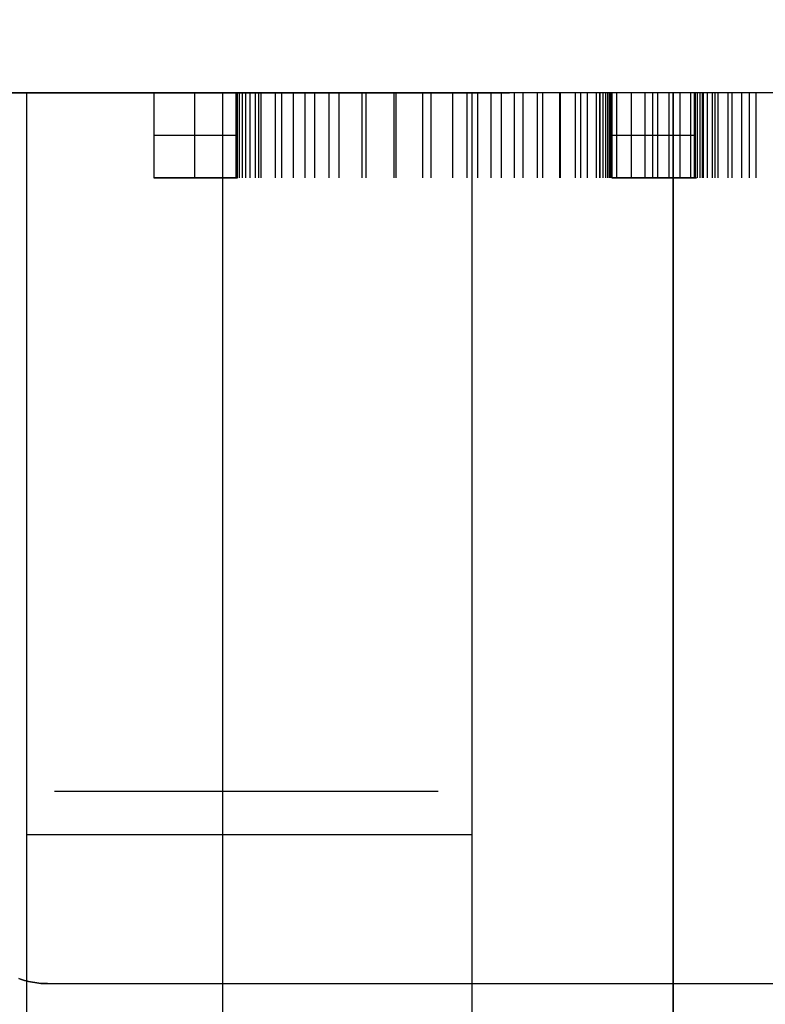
# Model space of a CAD drawing. Header units: millimetres. Extents: x -88 to 88, y -12 to 103.
# Tile 39 of 256: x -63.561 to -62.668, y 11.347 to 12.528. Entities that reach past the tile are written whole.
import ezdxf

# ---------------------------------------------------------------- set-up
doc = ezdxf.new("R2010")
doc.units = ezdxf.units.MM
doc.layers.add('Default', color=7, linetype='Continuous', true_color=0x000000)
doc.layers.add('TOP', color=7, linetype='Continuous', true_color=0xc80000)

msp = doc.modelspace()

# ---------------------------------------------------------------- linework, layer by layer
at = {"layer": 'Default', "color": 254, "true_color": 0xcad1ee}
for points in [[(-62.7782, 12.4398), (-63.8577, 12.4398)], [(-63.5978, 12.4398), (-62.9744, 12.4398)], [(-63.5529, 12.4398), (-63.5529, 11.3095)], [(-63.302, 12.4398), (-63.4005, 12.4398)], [(-63.4005, 12.4398), (-63.302, 12.4398)], [(-63.4005, 12.4398), (-63.4005, 12.3382)], [(-63.4005, 12.4398), (-63.4005, 12.3382)], [(-63.3512, 12.3382), (-63.3512, 12.4398)], [(-63.3512, 12.3382), (-63.3512, 12.4398)], [(-63.3179, 6.3184), (-63.3179, 12.4398)], [(-63.302, 12.4398), (-63.302, 12.3382)], [(-63.302, 12.4398), (-63.302, 12.3382)], [(-63.302, 12.4398), (-63.302, 12.3382)], [(-63.302, 12.4398), (-63.302, 12.3382)], [(-63.3015, 12.3382), (-63.3015, 12.4398)], [(-63.3, 12.3382), (-63.3, 12.4398)], [(-63.2978, 12.3382), (-63.2978, 12.4398)], [(-63.2943, 12.3382), (-63.2943, 12.4398)], [(-63.2901, 12.3382), (-63.2901, 12.4398)], [(-63.2848, 12.3382), (-63.2848, 12.4398)], [(-63.2787, 12.3382), (-63.2787, 12.4398)], [(-63.2747, 12.3382), (-63.2747, 12.4398)], [(-63.2716, 12.3382), (-63.2716, 12.4398)], [(-63.2545, 12.3382), (-63.2545, 12.4398)], [(-63.247, 12.3382), (-63.247, 12.4398)], [(-63.2332, 12.3382), (-63.2332, 12.4398)], [(-63.2191, 12.3382), (-63.2191, 12.4398)], [(-63.2076, 12.3382), (-63.2076, 12.4398)], [(-63.1907, 12.4398), (-63.1907, 12.3382)], [(-63.1782, 12.3382), (-63.1782, 12.4398)], [(-63.1509, 12.3382), (-63.1509, 12.4398)], [(-63.1461, 12.3382), (-63.1461, 12.4398)], [(-63.1126, 12.3382), (-63.1126, 12.4398)], [(-63.11, 12.3382), (-63.11, 12.4398)], [(-63.0781, 12.3382), (-63.0781, 12.4398)], [(-63.0682, 12.3382), (-63.0682, 12.4398)], [(-63.0425, 12.4398), (-63.0425, 12.3382)], [(-63.0253, 12.4398), (-63.0253, 12.3382)], [(-63.0195, 12.4398), (-63.0195, 11.3095)], [(-63.0121, 12.3382), (-63.0121, 12.4398)], [(-62.9963, 12.3382), (-62.9963, 12.4398)], [(-62.984, 12.3382), (-62.984, 12.4398)], [(-62.9682, 12.3382), (-62.9682, 12.4398)], [(-62.9578, 12.3382), (-62.9578, 12.4398)], [(-62.9407, 12.3382), (-62.9407, 12.4398)], [(-62.9341, 12.3382), (-62.9341, 12.4398)], [(-62.9141, 12.3382), (-62.9141, 12.4398)], [(-62.913, 12.3382), (-62.913, 12.4398)], [(-62.8952, 12.3382), (-62.8952, 12.4398)], [(-62.8888, 12.3382), (-62.8888, 12.4398)], [(-62.8809, 12.3382), (-62.8809, 12.4398)], [(-62.8701, 12.3382), (-62.8701, 12.4398)], [(-62.8661, 12.3382), (-62.8661, 12.4398)], [(-62.8657, 12.3382), (-62.8657, 12.4398)], [(-62.8619, 12.3382), (-62.8619, 12.4398)], [(-62.8589, 12.3382), (-62.8589, 12.4398)], [(-62.8562, 12.3382), (-62.8562, 12.4398)], [(-62.8542, 12.3382), (-62.8542, 12.4398)], [(-62.8527, 12.3382), (-62.8527, 12.4398)], [(-62.8518, 12.3382), (-62.8518, 12.4398)], [(-62.7531, 12.4398), (-62.8516, 12.4398)], [(-62.8516, 12.4398), (-62.8516, 12.3382)], [(-62.8516, 12.4398), (-62.8516, 12.3382)], [(-62.8516, 12.4398), (-62.8516, 12.3382)], [(-62.8457, 12.3382), (-62.8457, 12.4398)], [(-62.8279, 12.3382), (-62.8279, 12.4398)], [(-62.8118, 12.3382), (-62.8118, 12.4398)], [(-62.8024, 12.3382), (-62.8024, 12.4398)], [(-62.7966, 12.3382), (-62.7966, 12.4398)], [(-62.7828, 12.3382), (-62.7828, 12.4398)], [(-62.7782, 6.3184), (-62.7782, 12.4398)], [(-58.7142, 12.4398), (-62.7782, 12.4398)], [(-62.7782, 12.4398), (-62.7782, 6.705)], [(-62.7782, 12.4398), (-62.7782, 6.3184)], [(-62.77, 12.4398), (-62.77, 12.3382)], [(-62.7568, 12.3382), (-62.7568, 12.4398)], [(-62.7531, 12.4398), (-62.7531, 12.3382)], [(-62.7531, 12.4398), (-62.7531, 12.3382)], [(-62.7531, 12.4398), (-62.7531, 12.3382)], [(-62.7527, 12.3382), (-62.7527, 12.4398)], [(-62.7513, 12.3382), (-62.7513, 12.4398)], [(-62.7489, 12.3382), (-62.7489, 12.4398)], [(-62.7458, 12.3382), (-62.7458, 12.4398)], [(-62.7428, 12.3382), (-62.7428, 12.4398)], [(-62.7417, 12.3382), (-62.7417, 12.4398)], [(-62.7368, 12.3382), (-62.7368, 12.4398)], [(-62.7309, 12.3382), (-62.7309, 12.4398)], [(-62.7278, 12.3382), (-62.7278, 12.4398)], [(-62.7241, 12.3382), (-62.7241, 12.4398)], [(-62.7122, 12.3382), (-62.7122, 12.4398)], [(-62.7073, 12.3382), (-62.7073, 12.4398)], [(-62.6957, 12.3382), (-62.6957, 12.4398)], [(-62.6865, 12.3382), (-62.6865, 12.4398)], [(-62.6785, 12.3382), (-62.6785, 12.4398)], [(-63.4005, 12.389), (-63.302, 12.389)], [(-63.4005, 12.389), (-63.302, 12.389)], [(-62.8516, 12.389), (-62.7531, 12.389)], [(-63.4005, 12.3382), (-63.302, 12.3382)], [(-63.302, 12.3382), (-63.4005, 12.3382)], [(-63.4005, 12.3382), (-63.3, 12.3382)], [(-62.7531, 12.3382), (-62.8516, 12.3382)], [(-62.8516, 12.3382), (-62.7503, 12.3382)], [(-63.0595, 11.6022), (-63.5195, 11.6022)], [(-63.5529, 11.5508), (-63.0195, 11.5508)]]:
    msp.add_lwpolyline(points, dxfattribs=at)
at = {"layer": 'Default', "color": 254, "true_color": 0xcad1ee, "extrusion": (-5.34536e-10, 1, 9.90561e-11)}
msp.add_lwpolyline([(63.5529, 1.6405), (63.553, 1.6487), (63.5534, 1.657), (63.5541, 1.6652), (63.5551, 1.6734), (63.5564, 1.6815), (63.5579, 1.6896), (63.5597, 1.6976), (63.5618, 1.7056), (63.5642, 1.7135), (63.5668, 1.7213), (63.5697, 1.729), (63.5729, 1.7366), (63.5763, 1.7441), (63.5799, 1.7515), (63.5838, 1.7588), (63.588, 1.7659), (63.5924, 1.7728), (63.597, 1.7797), (63.6019, 1.7863), (63.607, 1.7928), (63.6123, 1.7991), (63.6178, 1.8052), (63.6236, 1.8111), (63.6295, 1.8169), (63.6356, 1.8224), (63.6419, 1.8277), (63.6484, 1.8328), (63.655, 1.8376), (63.6618, 1.8423), (63.6688, 1.8467), (63.6759, 1.8508), (63.6832, 1.8547), (63.6905, 1.8584), (63.698, 1.8618), (63.7057, 1.865), (63.7134, 1.8679), (63.7212, 1.8705), (63.7291, 1.8729), (63.737, 1.8749), (63.7451, 1.8768), (63.7532, 1.8783), (63.7613, 1.8796), (63.7695, 1.8805), (63.7777, 1.8812), (63.7859, 1.8817), (63.7942, 1.8818)], dxfattribs=at)
at = {"layer": 'Default', "color": 254, "true_color": 0xcad1ee, "extrusion": (1, 0, 0)}
for points in [[(11.3222, 1.6405), (12.4398, 1.6405)], [(12.4398, 1.6405), (12.4398, -2.4503)], [(11.3095, -2.4898), (12.4398, -2.4503)], [(12.4398, 2.0733), (12.4398, 2.8756)], [(12.4398, 2.0733), (12.3382, 2.0733)], [(12.4398, 1.6405), (11.3222, 1.6405)], [(11.3222, 1.8818), (12.4398, 1.8818)], [(12.4398, 6.9618), (12.4398, 5.9458)], [(12.389, 2.0733), (12.389, 2.8756)], [(12.389, 2.7361), (12.389, 2.8756)], [(12.389, 2.0733), (12.389, 2.4109)], [(12.389, 2.0733), (12.389, 2.4813)], [(12.389, 2.0733), (12.389, 2.3854)], [(12.3382, 2.0733), (12.3382, 2.8756)], [(12.3382, 2.8756), (12.3382, 2.7361)], [(12.3382, 2.4109), (12.3382, 2.0733)], [(12.3382, 2.0733), (12.3382, 2.4813)], [(12.3382, 2.0733), (12.3382, 2.769)], [(12.3382, 2.3854), (12.3382, 2.0733)], [(11.8746, -2.47), (11.8746, 1.6405)], [(11.8746, -2.47), (11.8746, 1.6405)], [(11.6783, 0.2116), (5.1033, -2.9631)], [(11.5261, 0.5268), (11.6783, 0.2116)], [(5.1033, -2.9631), (11.6783, 0.2116)], [(11.5261, 0.5268), (11.6783, 0.2116)], [(5.1033, -2.9631), (11.6783, 0.2116)], [(11.5261, 0.5268), (11.6783, 0.2116)], [(4.7957, -2.7229), (11.5261, 0.5268)], [(4.7957, -2.7229), (11.5261, 0.5268)], [(11.5261, 0.5268), (4.7957, -2.7229)]]:
    msp.add_lwpolyline(points, dxfattribs=at)
at = {"layer": 'Default', "color": 254, "true_color": 0xcad1ee, "extrusion": (0, 1, 0)}
for points in [[(63.5529, -2.4503), (63.0195, -2.4503)], [(63.302, 2.4109), (63.302, 2.0733)], [(63.302, 2.8756), (63.302, 2.7361)], [(62.8516, 2.0733), (62.8516, 2.4813)], [(62.7531, 2.3854), (62.7531, 2.0733)], [(63.1907, 2.849), (63.171, 2.8582), (63.161, 2.8626), (63.1509, 2.8668), (63.1459, 2.8687), (63.1409, 2.8705), (63.1307, 2.8738), (63.1204, 2.8768), (63.11, 2.8795), (63.0996, 2.8819), (63.0892, 2.8839), (63.0787, 2.8856), (63.0735, 2.8864), (63.0682, 2.887), (63.0575, 2.888), (63.0468, 2.8887), (63.0253, 2.8896)], [(63.7942, 1.8818), (63.7859, 1.8817), (63.7777, 1.8812), (63.7695, 1.8805), (63.7613, 1.8796), (63.7532, 1.8783), (63.7451, 1.8768), (63.737, 1.8749), (63.7291, 1.8729), (63.7212, 1.8705), (63.7134, 1.8679), (63.7057, 1.865), (63.698, 1.8618), (63.6905, 1.8584), (63.6832, 1.8547), (63.6759, 1.8508), (63.6688, 1.8467), (63.6618, 1.8423), (63.655, 1.8376), (63.6484, 1.8328), (63.6419, 1.8277), (63.6356, 1.8224), (63.6295, 1.8169), (63.6236, 1.8111), (63.6178, 1.8052), (63.6123, 1.7991), (63.607, 1.7928), (63.6019, 1.7863), (63.597, 1.7797), (63.5924, 1.7728), (63.588, 1.7659), (63.5838, 1.7588), (63.5799, 1.7515), (63.5763, 1.7441), (63.5729, 1.7366), (63.5697, 1.729), (63.5668, 1.7213), (63.5642, 1.7135), (63.5618, 1.7056), (63.5597, 1.6976), (63.5579, 1.6896), (63.5564, 1.6815), (63.5551, 1.6734), (63.5541, 1.6652), (63.5534, 1.657), (63.553, 1.6487), (63.5529, 1.6405)], [(63.0195, 1.6405), (63.0193, 1.6487), (63.0189, 1.657), (63.0182, 1.6652), (63.0172, 1.6734), (63.016, 1.6815), (63.0144, 1.6896), (63.0126, 1.6976), (63.0105, 1.7056), (63.0082, 1.7135), (63.0055, 1.7213), (63.0027, 1.729), (62.9995, 1.7366), (62.9961, 1.7441), (62.9924, 1.7515), (62.9885, 1.7588), (62.9843, 1.7659), (62.9799, 1.7728), (62.9753, 1.7797), (62.9704, 1.7863), (62.9654, 1.7928), (62.96, 1.7991), (62.9545, 1.8052), (62.9488, 1.8111), (62.9429, 1.8169), (62.9368, 1.8224), (62.9305, 1.8277), (62.924, 1.8328), (62.9173, 1.8376), (62.9105, 1.8423), (62.9036, 1.8467), (62.8964, 1.8508), (62.8892, 1.8547), (62.8818, 1.8584), (62.8743, 1.8618), (62.8667, 1.865), (62.859, 1.8679), (62.8512, 1.8705), (62.8433, 1.8729), (62.8353, 1.8749), (62.8273, 1.8768), (62.8192, 1.8783), (62.811, 1.8796), (62.8029, 1.8805), (62.7946, 1.8812), (62.7864, 1.8817), (62.7782, 1.8818)], [(62.7782, 1.8818), (62.7699, 1.8817), (62.7617, 1.8812), (62.7535, 1.8805), (62.7453, 1.8796), (62.7372, 1.8783), (62.7291, 1.8768), (62.721, 1.8749), (62.7131, 1.8729), (62.7052, 1.8705), (62.6974, 1.8679), (62.6897, 1.865), (62.682, 1.8618), (62.6745, 1.8584), (62.6672, 1.8547), (62.6599, 1.8508), (62.6528, 1.8467), (62.6458, 1.8423), (62.639, 1.8376), (62.6324, 1.8328), (62.6259, 1.8277), (62.6196, 1.8224), (62.6135, 1.8169), (62.6076, 1.8111), (62.6018, 1.8052), (62.5963, 1.7991), (62.591, 1.7928), (62.5859, 1.7863), (62.581, 1.7797), (62.5764, 1.7728), (62.572, 1.7659), (62.5678, 1.7588), (62.5639, 1.7515), (62.5603, 1.7441), (62.5569, 1.7366), (62.5537, 1.729), (62.5508, 1.7213), (62.5482, 1.7135), (62.5458, 1.7056), (62.5437, 1.6976), (62.5419, 1.6896), (62.5404, 1.6815), (62.5391, 1.6734), (62.5381, 1.6652), (62.5374, 1.657), (62.537, 1.6487), (62.5369, 1.6405)]]:
    msp.add_lwpolyline(points, dxfattribs=at)
at = {"layer": 'Default', "color": 254, "true_color": 0xcad1ee, "extrusion": (1.43955e-13, 1, -1.35621e-13)}
msp.add_lwpolyline([(63.0425, 2.7911), (63.0605, 2.7902), (63.0681, 2.7896), (63.0749, 2.7889), (63.0782, 2.7885), (63.0817, 2.7879), (63.0854, 2.7873), (63.0893, 2.7865), (63.0936, 2.7855), (63.0982, 2.7844), (63.1067, 2.7822), (63.1103, 2.7811), (63.1139, 2.78), (63.1175, 2.7788), (63.1212, 2.7775), (63.1285, 2.7747), (63.1359, 2.7716), (63.1435, 2.7681), (63.1513, 2.7642), (63.1589, 2.7601), (63.1661, 2.756), (63.1729, 2.7518), (63.1796, 2.7474), (63.1861, 2.7428), (63.1925, 2.738), (63.1987, 2.733), (63.2047, 2.7278), (63.2106, 2.7224), (63.2163, 2.7167), (63.2219, 2.7109), (63.2273, 2.7048), (63.2325, 2.6986), (63.2376, 2.6921), (63.2425, 2.6854), (63.2473, 2.6785), (63.2522, 2.671), (63.2564, 2.6641), (63.2596, 2.6583), (63.2628, 2.6522), (63.2659, 2.6459), (63.2688, 2.6394), (63.2716, 2.6325), (63.2743, 2.6254), (63.2768, 2.6181), (63.2793, 2.6105), (63.2816, 2.6027), (63.2838, 2.5946), (63.2858, 2.5862), (63.2878, 2.5776), (63.2896, 2.5687), (63.2913, 2.5596), (63.2944, 2.5406), (63.2961, 2.5274), (63.2976, 2.5133), (63.2989, 2.4984), (63.2999, 2.4826), (63.3014, 2.4484), (63.302, 2.4109)], dxfattribs=at)
at = {"layer": 'Default', "color": 254, "true_color": 0xcad1ee, "extrusion": (-9.72192e-13, 1, 9.58926e-13)}
msp.add_lwpolyline([(63.302, 2.7361), (63.2818, 2.7634), (63.2747, 2.7722), (63.2681, 2.7801), (63.2612, 2.7879), (63.2542, 2.7955), (63.247, 2.803), (63.2403, 2.8097), (63.2334, 2.8162), (63.2264, 2.8225), (63.2227, 2.8255), (63.2191, 2.8285), (63.2122, 2.8338), (63.2051, 2.839), (63.1907, 2.849)], dxfattribs=at)
at = {"layer": 'Default', "color": 254, "true_color": 0xcad1ee, "extrusion": (1, -2.63306e-09, 1.15869e-17)}
msp.add_lwpolyline([(12.4398, 2.7361), (12.3382, 2.7361)], dxfattribs=at)
at = {"layer": 'Default', "color": 254, "true_color": 0xcad1ee, "extrusion": (1, -5.89918e-09, 5.07469e-17)}
msp.add_lwpolyline([(12.4398, 2.0733), (12.3382, 2.0733)], dxfattribs=at)
at = {"layer": 'Default', "color": 254, "true_color": 0xcad1ee, "extrusion": (2.44184e-13, 1, -6.43276e-13)}
msp.add_lwpolyline([(63.1907, 2.849), (63.1685, 2.8593), (63.1597, 2.8631), (63.1515, 2.8665), (63.147, 2.8683), (63.1423, 2.87), (63.1324, 2.8733), (63.1218, 2.8764), (63.1105, 2.8794), (63.1063, 2.8804), (63.1019, 2.8814), (63.0928, 2.8831), (63.083, 2.8847), (63.0727, 2.8861), (63.0617, 2.8873), (63.0502, 2.8883), (63.0381, 2.889), (63.0253, 2.8896)], dxfattribs=at)
at = {"layer": 'Default', "color": 254, "true_color": 0xcad1ee, "extrusion": (-8.15516e-14, 1, -4.37623e-15)}
msp.add_lwpolyline([(62.8516, 2.4813), (62.8523, 2.5362), (62.8534, 2.5636), (62.8555, 2.5929), (62.8569, 2.6079), (62.8586, 2.622), (62.8605, 2.6352), (62.8627, 2.6475), (62.864, 2.6534), (62.8652, 2.659), (62.8666, 2.6644), (62.868, 2.6696), (62.8695, 2.6745), (62.871, 2.6793), (62.8725, 2.6834), (62.8743, 2.6881), (62.8755, 2.691), (62.8768, 2.6939), (62.8781, 2.6967), (62.8795, 2.6995), (62.881, 2.7023), (62.8825, 2.705), (62.8841, 2.7077), (62.8857, 2.7104), (62.8874, 2.713), (62.8891, 2.7157), (62.8909, 2.7182), (62.8928, 2.7208), (62.8947, 2.7233), (62.8967, 2.7258), (62.8987, 2.7283), (62.9008, 2.7307), (62.903, 2.7331), (62.9052, 2.7354), (62.9075, 2.7378), (62.9098, 2.7401), (62.9122, 2.7424), (62.9147, 2.7446), (62.9172, 2.7468), (62.9198, 2.749), (62.9224, 2.7511), (62.9253, 2.7533), (62.9311, 2.7577), (62.937, 2.7617), (62.9424, 2.7652), (62.945, 2.7668), (62.9476, 2.7683), (62.9503, 2.7698), (62.9531, 2.7712), (62.9559, 2.7726), (62.9588, 2.774), (62.9617, 2.7753), (62.9647, 2.7766), (62.9677, 2.7778), (62.9708, 2.779), (62.974, 2.7801), (62.9772, 2.7812), (62.9807, 2.7823), (62.9844, 2.7835), (62.9906, 2.7852), (62.9929, 2.7858), (62.9953, 2.7863), (62.9978, 2.7868), (63.0005, 2.7873), (63.0062, 2.7882), (63.0124, 2.789), (63.0192, 2.7897), (63.0264, 2.7903), (63.0425, 2.7911)], dxfattribs=at)
at = {"layer": 'Default', "color": 254, "true_color": 0xcad1ee, "extrusion": (-3.18023e-14, 1, 2.62713e-14)}
msp.add_lwpolyline([(63.0425, 2.7911), (63.0273, 2.7904), (63.0197, 2.7899), (63.0159, 2.7896), (63.0121, 2.7891), (63.0086, 2.7887), (63.005, 2.7881), (63.0015, 2.7875), (62.998, 2.7868), (62.9944, 2.7861), (62.9909, 2.7853), (62.9875, 2.7844), (62.984, 2.7834), (62.9806, 2.7824), (62.9773, 2.7813), (62.974, 2.7802), (62.9707, 2.779), (62.9674, 2.7777), (62.9642, 2.7764), (62.961, 2.775), (62.9578, 2.7735), (62.9547, 2.772), (62.9517, 2.7705), (62.9487, 2.7688), (62.9457, 2.7672), (62.9427, 2.7654), (62.9398, 2.7636), (62.9369, 2.7618), (62.9341, 2.7599), (62.9313, 2.758), (62.9286, 2.756), (62.9259, 2.754), (62.9232, 2.7519), (62.9206, 2.7498), (62.918, 2.7477), (62.9155, 2.7454), (62.913, 2.7432), (62.9106, 2.7409), (62.9082, 2.7386), (62.9059, 2.7363), (62.9037, 2.7339), (62.9015, 2.7314), (62.8993, 2.7289), (62.8972, 2.7264), (62.8952, 2.7238), (62.8932, 2.7212), (62.8912, 2.7186), (62.8894, 2.7159), (62.8875, 2.7131), (62.8858, 2.7104), (62.8841, 2.7075), (62.8824, 2.7047), (62.8809, 2.7018), (62.8793, 2.6989), (62.8778, 2.6958), (62.8764, 2.6928), (62.875, 2.6897), (62.8737, 2.6866), (62.8724, 2.6835), (62.8712, 2.6804), (62.8701, 2.6772), (62.8689, 2.6737), (62.8677, 2.6701), (62.8667, 2.6665), (62.8657, 2.6629), (62.8646, 2.6586), (62.8636, 2.6543), (62.8619, 2.6455), (62.8603, 2.6355), (62.8589, 2.6255), (62.8574, 2.614), (62.8562, 2.6024), (62.8542, 2.5765), (62.8527, 2.5477), (62.8518, 2.5158), (62.8516, 2.4813)], dxfattribs=at)
at = {"layer": 'Default', "color": 254, "true_color": 0xcad1ee, "extrusion": (3.79161e-14, 1, 4.99666e-14)}
msp.add_lwpolyline([(63.0253, 2.8896), (63.0129, 2.8891), (63.002, 2.8885), (62.992, 2.8876), (62.9871, 2.8871), (62.9823, 2.8864), (62.9773, 2.8856), (62.9722, 2.8847), (62.9669, 2.8836), (62.9615, 2.8824), (62.9561, 2.8811), (62.9508, 2.8796), (62.9455, 2.8781), (62.9403, 2.8765), (62.9352, 2.8749), (62.9302, 2.8731), (62.9252, 2.8713), (62.9202, 2.8693), (62.9153, 2.8672), (62.9104, 2.8651), (62.9056, 2.8628), (62.9007, 2.8604), (62.8959, 2.8579), (62.8911, 2.8553), (62.8862, 2.8525), (62.8814, 2.8496), (62.8767, 2.8467), (62.8721, 2.8437), (62.8677, 2.8408), (62.8635, 2.8378), (62.8594, 2.8348), (62.8553, 2.8317), (62.8514, 2.8284), (62.8475, 2.825), (62.8436, 2.8215), (62.8399, 2.8178), (62.8362, 2.8141), (62.8325, 2.8102), (62.8289, 2.8061), (62.8254, 2.802), (62.8219, 2.7977), (62.8185, 2.7933), (62.8152, 2.7888), (62.8119, 2.7841), (62.8085, 2.7789), (62.8056, 2.7744), (62.8034, 2.7709), (62.8013, 2.7672), (62.7991, 2.7633), (62.7969, 2.7592), (62.7926, 2.7505), (62.7881, 2.7411), (62.7837, 2.7309), (62.7792, 2.72), (62.7746, 2.7083), (62.77, 2.6959)], dxfattribs=at)
at = {"layer": 'Default', "color": 254, "true_color": 0xcad1ee, "extrusion": (-2.94368e-10, 1, -3.89589e-11)}
msp.add_lwpolyline([(62.7782, 1.8818), (62.7864, 1.8817), (62.7946, 1.8812), (62.8029, 1.8805), (62.811, 1.8796), (62.8192, 1.8783), (62.8273, 1.8768), (62.8353, 1.8749), (62.8433, 1.8729), (62.8512, 1.8705), (62.859, 1.8679), (62.8667, 1.865), (62.8743, 1.8618), (62.8818, 1.8584), (62.8892, 1.8547), (62.8964, 1.8508), (62.9036, 1.8467), (62.9105, 1.8423), (62.9173, 1.8376), (62.924, 1.8328), (62.9305, 1.8277), (62.9368, 1.8224), (62.9429, 1.8169), (62.9488, 1.8111), (62.9545, 1.8052), (62.96, 1.7991), (62.9654, 1.7928), (62.9704, 1.7863), (62.9753, 1.7797), (62.9799, 1.7728), (62.9843, 1.7659), (62.9885, 1.7588), (62.9924, 1.7515), (62.9961, 1.7441), (62.9995, 1.7366), (63.0027, 1.729), (63.0055, 1.7213), (63.0082, 1.7135), (63.0105, 1.7056), (63.0126, 1.6976), (63.0144, 1.6896), (63.016, 1.6815), (63.0172, 1.6734), (63.0182, 1.6652), (63.0189, 1.657), (63.0193, 1.6487), (63.0195, 1.6405)], dxfattribs=at)
at = {"layer": 'Default', "color": 254, "true_color": 0xcad1ee, "extrusion": (-5.66958e-21, 1, -5.70336e-11)}
msp.add_lwpolyline([(63.0195, -2.4503), (63.0195, 1.6405)], dxfattribs=at)
at = {"layer": 'Default', "color": 254, "true_color": 0xcad1ee, "extrusion": (1, 3.29303e-10, 1.14995e-11)}
msp.add_lwpolyline([(12.4398, -2.4503), (11.3095, -2.4898)], dxfattribs=at)
at = {"layer": 'Default', "color": 254, "true_color": 0xcad1ee, "extrusion": (-5.34648e-10, 1, 9.90617e-11)}
msp.add_lwpolyline([(62.5369, 1.6405), (62.537, 1.6487), (62.5374, 1.657), (62.5381, 1.6652), (62.5391, 1.6734), (62.5404, 1.6815), (62.5419, 1.6896), (62.5437, 1.6976), (62.5458, 1.7056), (62.5482, 1.7135), (62.5508, 1.7213), (62.5537, 1.729), (62.5569, 1.7366), (62.5603, 1.7441), (62.5639, 1.7515), (62.5678, 1.7588), (62.572, 1.7659), (62.5764, 1.7728), (62.581, 1.7797), (62.5859, 1.7863), (62.591, 1.7928), (62.5963, 1.7991), (62.6018, 1.8052), (62.6076, 1.8111), (62.6135, 1.8169), (62.6196, 1.8224), (62.6259, 1.8277), (62.6324, 1.8328), (62.639, 1.8376), (62.6458, 1.8423), (62.6528, 1.8467), (62.6599, 1.8508), (62.6672, 1.8547), (62.6745, 1.8584), (62.682, 1.8618), (62.6897, 1.865), (62.6974, 1.8679), (62.7052, 1.8705), (62.7131, 1.8729), (62.721, 1.8749), (62.7291, 1.8768), (62.7372, 1.8783), (62.7453, 1.8796), (62.7535, 1.8805), (62.7617, 1.8812), (62.7699, 1.8817), (62.7782, 1.8818)], dxfattribs=at)
at = {"layer": 'Default', "color": 254, "true_color": 0xcad1ee, "extrusion": (-1.70783e-13, 1, 1.12674e-13)}
msp.add_lwpolyline([(62.77, 2.6959), (62.7636, 2.7071), (62.7571, 2.718), (62.7504, 2.7285), (62.7436, 2.7387), (62.7366, 2.7485), (62.7295, 2.758), (62.7222, 2.7672), (62.7148, 2.7761), (62.7072, 2.7846), (62.6995, 2.7927), (62.6916, 2.8006), (62.6835, 2.8081), (62.6755, 2.8151), (62.6674, 2.8218), (62.6633, 2.825), (62.659, 2.8282), (62.6499, 2.8347), (62.6451, 2.8379), (62.6402, 2.8411), (62.6353, 2.8441), (62.6302, 2.8471), (62.6251, 2.85), (62.62, 2.8528), (62.6095, 2.8582), (62.5989, 2.8632), (62.5882, 2.8678), (62.5776, 2.8719), (62.5723, 2.8738), (62.5671, 2.8756), (62.5618, 2.8773), (62.5564, 2.8789), (62.5509, 2.8803), (62.5453, 2.8817), (62.5396, 2.883), (62.5338, 2.8842), (62.5273, 2.8853), (62.522, 2.8862), (62.5182, 2.8867), (62.5138, 2.8872), (62.5034, 2.8881), (62.4758, 2.8896)], dxfattribs=at)
at = {"layer": 'Default', "color": 254, "true_color": 0xcad1ee, "extrusion": (-1.36204e-13, 1, 1.22358e-13)}
msp.add_lwpolyline([(62.4929, 2.7911), (62.5116, 2.7903), (62.5209, 2.7896), (62.5255, 2.7891), (62.5301, 2.7885), (62.5346, 2.7878), (62.5391, 2.787), (62.5435, 2.7861), (62.548, 2.785), (62.5524, 2.7839), (62.5568, 2.7827), (62.5655, 2.7801), (62.5742, 2.7772), (62.5785, 2.7756), (62.5828, 2.7739), (62.5871, 2.7722), (62.5913, 2.7704), (62.5955, 2.7685), (62.5996, 2.7665), (62.6038, 2.7643), (62.6079, 2.7621), (62.612, 2.7598), (62.6161, 2.7574), (62.6201, 2.755), (62.6241, 2.7524), (62.6319, 2.7471), (62.6396, 2.7416), (62.6471, 2.7358), (62.6507, 2.7328), (62.6544, 2.7297), (62.6579, 2.7266), (62.6614, 2.7234), (62.6647, 2.7202), (62.668, 2.7169), (62.6713, 2.7135), (62.6745, 2.7101), (62.6776, 2.7067), (62.6806, 2.7031), (62.6836, 2.6995), (62.6865, 2.6959), (62.6893, 2.6922), (62.6921, 2.6884), (62.6948, 2.6845), (62.6975, 2.6807), (62.7, 2.6767), (62.7025, 2.6727), (62.7073, 2.6647), (62.712, 2.6562), (62.7142, 2.6519), (62.7163, 2.6476), (62.7184, 2.6432), (62.7204, 2.6388), (62.7223, 2.6344), (62.7241, 2.6299), (62.7259, 2.625), (62.7277, 2.6201), (62.7293, 2.6151), (62.7309, 2.6101), (62.7325, 2.6045), (62.7341, 2.5987), (62.7355, 2.593), (62.7368, 2.5873), (62.7394, 2.5743), (62.7417, 2.5613), (62.7439, 2.5468), (62.7458, 2.5323), (62.7475, 2.5162), (62.7489, 2.5002), (62.7513, 2.465), (62.7527, 2.4267), (62.7531, 2.3854)], dxfattribs=at)
at = {"layer": 'Default', "color": 254, "true_color": 0xcad1ee, "extrusion": (-2.13042e-12, 1, 1.99113e-12)}
msp.add_lwpolyline([(63.302, 2.7361), (63.2818, 2.7634), (63.2747, 2.7722), (63.2681, 2.7801), (63.2612, 2.7879), (63.2542, 2.7955), (63.247, 2.803), (63.2403, 2.8097), (63.2334, 2.8162), (63.2264, 2.8225), (63.2227, 2.8255), (63.2191, 2.8285), (63.2122, 2.8338), (63.2051, 2.839), (63.1907, 2.849)], dxfattribs=at)
at = {"layer": 'Default', "color": 254, "true_color": 0xcad1ee, "extrusion": (-1.22336e-13, 1, 6.48041e-14)}
msp.add_lwpolyline([(63.0425, 2.7911), (63.0604, 2.7902), (63.0693, 2.7895), (63.0737, 2.7891), (63.0781, 2.7885), (63.0825, 2.7878), (63.0869, 2.787), (63.0912, 2.7861), (63.0955, 2.7851), (63.0998, 2.7841), (63.1041, 2.7829), (63.1084, 2.7817), (63.1126, 2.7803), (63.1169, 2.7789), (63.1212, 2.7774), (63.1254, 2.7759), (63.1296, 2.7742), (63.1338, 2.7725), (63.1379, 2.7707), (63.142, 2.7689), (63.1461, 2.7669), (63.1502, 2.7648), (63.1543, 2.7627), (63.1584, 2.7605), (63.1625, 2.7582), (63.1665, 2.7558), (63.1704, 2.7533), (63.1782, 2.7482), (63.182, 2.7456), (63.1859, 2.7428), (63.1896, 2.74), (63.1933, 2.7371), (63.197, 2.7342), (63.2006, 2.7311), (63.2042, 2.7281), (63.2076, 2.7249), (63.211, 2.7217), (63.2144, 2.7185), (63.2177, 2.7152), (63.2209, 2.7119), (63.2241, 2.7085), (63.2272, 2.705), (63.2302, 2.7015), (63.2332, 2.6979), (63.2361, 2.6942), (63.2389, 2.6905), (63.2417, 2.6868), (63.2444, 2.683), (63.247, 2.6791), (63.2496, 2.6752), (63.2521, 2.6713), (63.2545, 2.6673), (63.2569, 2.6631), (63.2593, 2.6589), (63.2615, 2.6547), (63.2637, 2.6504), (63.2658, 2.646), (63.2678, 2.6416), (63.2698, 2.6372), (63.2716, 2.6328), (63.2735, 2.628), (63.2753, 2.6232), (63.2771, 2.6183), (63.2787, 2.6134), (63.2804, 2.6081), (63.2819, 2.6027), (63.2848, 2.5919), (63.2877, 2.5798), (63.2901, 2.5677), (63.2923, 2.5544), (63.2962, 2.5267), (63.2978, 2.5123), (63.2991, 2.4966), (63.3, 2.4808), (63.3015, 2.4472), (63.302, 2.4109)], dxfattribs=at)
at = {"layer": 'Default', "color": 254, "true_color": 0xcad1ee, "extrusion": (-2.43873e-13, 1, 1.68991e-12)}
msp.add_lwpolyline([(63.1907, 2.849), (63.171, 2.8582), (63.161, 2.8626), (63.1509, 2.8668), (63.1459, 2.8687), (63.1409, 2.8705), (63.1307, 2.8738), (63.1204, 2.8768), (63.11, 2.8795), (63.0996, 2.8819), (63.0892, 2.8839), (63.0787, 2.8856), (63.0735, 2.8864), (63.0682, 2.887), (63.0575, 2.888), (63.0468, 2.8887), (63.0253, 2.8896)], dxfattribs=at)
at = {"layer": 'Default', "color": 254, "true_color": 0xcad1ee, "extrusion": (-1.37894e-13, 1, -1.13613e-13)}
msp.add_lwpolyline([(62.8516, 2.4813), (62.8518, 2.5158), (62.8527, 2.5477), (62.8542, 2.5765), (62.8562, 2.6024), (62.8574, 2.614), (62.8589, 2.6255), (62.8603, 2.6355), (62.8619, 2.6455), (62.8636, 2.6543), (62.8646, 2.6586), (62.8657, 2.6629), (62.8667, 2.6665), (62.8677, 2.6701), (62.8689, 2.6737), (62.8701, 2.6772), (62.8712, 2.6804), (62.8724, 2.6835), (62.8737, 2.6866), (62.875, 2.6897), (62.8764, 2.6928), (62.8778, 2.6958), (62.8793, 2.6989), (62.8809, 2.7018), (62.8824, 2.7047), (62.8841, 2.7075), (62.8858, 2.7104), (62.8875, 2.7131), (62.8894, 2.7159), (62.8912, 2.7186), (62.8932, 2.7212), (62.8952, 2.7238), (62.8972, 2.7264), (62.8993, 2.7289), (62.9015, 2.7314), (62.9037, 2.7339), (62.9059, 2.7363), (62.9082, 2.7386), (62.9106, 2.7409), (62.913, 2.7432), (62.9155, 2.7454), (62.918, 2.7477), (62.9206, 2.7498), (62.9232, 2.7519), (62.9259, 2.754), (62.9286, 2.756), (62.9313, 2.758), (62.9341, 2.7599), (62.9369, 2.7618), (62.9398, 2.7636), (62.9427, 2.7654), (62.9457, 2.7672), (62.9487, 2.7688), (62.9517, 2.7705), (62.9547, 2.772), (62.9578, 2.7735), (62.961, 2.775), (62.9642, 2.7764), (62.9674, 2.7777), (62.9707, 2.779), (62.974, 2.7802), (62.9773, 2.7813), (62.9806, 2.7824), (62.984, 2.7834), (62.9875, 2.7844), (62.9909, 2.7853), (62.9944, 2.7861), (62.998, 2.7868), (63.0015, 2.7875), (63.005, 2.7881), (63.0086, 2.7887), (63.0121, 2.7891), (63.0159, 2.7896), (63.0197, 2.7899), (63.0273, 2.7904), (63.0425, 2.7911)], dxfattribs=at)
at = {"layer": 'Default', "color": 254, "true_color": 0xcad1ee, "extrusion": (-4.21094e-14, 1, -1.28842e-13)}
msp.add_lwpolyline([(63.0253, 2.8896), (63.0036, 2.8887), (62.9963, 2.8881), (62.9892, 2.8873), (62.9822, 2.8864), (62.9752, 2.8853), (62.9682, 2.8839), (62.9612, 2.8824), (62.9543, 2.8807), (62.9475, 2.8788), (62.9407, 2.8767), (62.9339, 2.8744), (62.9272, 2.8719), (62.9206, 2.8693), (62.9141, 2.8665), (62.9076, 2.8636), (62.9013, 2.8606), (62.895, 2.8574), (62.8888, 2.854), (62.883, 2.8507), (62.8773, 2.8472), (62.8716, 2.8435), (62.8661, 2.8397), (62.8608, 2.8359), (62.8557, 2.8319), (62.8506, 2.8277), (62.8457, 2.8234), (62.841, 2.8191), (62.8365, 2.8146), (62.8321, 2.81), (62.8279, 2.8052), (62.8236, 2.8001), (62.8195, 2.7949), (62.8156, 2.7895), (62.8118, 2.7841), (62.8078, 2.7779), (62.8039, 2.7716), (62.8002, 2.7653), (62.7966, 2.7588), (62.7929, 2.7516), (62.7894, 2.7443), (62.786, 2.737), (62.7828, 2.7295), (62.7794, 2.7212), (62.77, 2.6959)], dxfattribs=at)
at = {"layer": 'Default', "color": 254, "true_color": 0xcad1ee, "extrusion": (-2.13824e-13, 1, 1.78042e-13)}
msp.add_lwpolyline([(62.77, 2.6959), (62.7635, 2.7075), (62.7568, 2.719), (62.75, 2.7299), (62.7428, 2.7405), (62.7354, 2.7508), (62.7278, 2.7608), (62.7201, 2.7702), (62.7122, 2.7795), (62.7041, 2.7883), (62.6957, 2.7968), (62.6872, 2.8049), (62.6785, 2.8127), (62.6697, 2.8201), (62.6651, 2.8237), (62.6605, 2.8272), (62.6559, 2.8306), (62.6512, 2.8338), (62.6416, 2.8402), (62.6321, 2.846), (62.6224, 2.8516), (62.6125, 2.8568), (62.6075, 2.8593), (62.6025, 2.8617), (62.5975, 2.864), (62.5924, 2.8662), (62.5874, 2.8682), (62.5823, 2.8702), (62.5771, 2.8721), (62.572, 2.874), (62.5668, 2.8757), (62.5615, 2.8773), (62.5564, 2.8788), (62.5512, 2.8803), (62.546, 2.8816), (62.5407, 2.8828), (62.5355, 2.8839), (62.5302, 2.8849), (62.5249, 2.8858), (62.5195, 2.8866), (62.5141, 2.8872), (62.5087, 2.8878), (62.4977, 2.8886), (62.4758, 2.8896)], dxfattribs=at)
at = {"layer": 'Default', "color": 254, "true_color": 0xcad1ee, "extrusion": (2.65622e-14, 1, -1.70315e-14)}
msp.add_lwpolyline([(62.4929, 2.7911), (62.5116, 2.7903), (62.5209, 2.7896), (62.5255, 2.7891), (62.5301, 2.7885), (62.5346, 2.7878), (62.5391, 2.787), (62.5435, 2.7861), (62.548, 2.785), (62.5524, 2.7839), (62.5568, 2.7827), (62.5655, 2.7801), (62.5742, 2.7772), (62.5785, 2.7756), (62.5828, 2.7739), (62.5871, 2.7722), (62.5913, 2.7704), (62.5955, 2.7685), (62.5996, 2.7665), (62.6038, 2.7643), (62.6079, 2.7621), (62.612, 2.7598), (62.6161, 2.7574), (62.6201, 2.755), (62.6241, 2.7524), (62.6319, 2.7471), (62.6396, 2.7416), (62.6471, 2.7358), (62.6507, 2.7328), (62.6544, 2.7297), (62.6579, 2.7266), (62.6614, 2.7234), (62.6647, 2.7202), (62.668, 2.7169), (62.6713, 2.7135), (62.6745, 2.7101), (62.6776, 2.7067), (62.6806, 2.7031), (62.6836, 2.6995), (62.6865, 2.6959), (62.6893, 2.6922), (62.6921, 2.6884), (62.6948, 2.6845), (62.6975, 2.6807), (62.7, 2.6767), (62.7025, 2.6727), (62.7073, 2.6647), (62.712, 2.6562), (62.7142, 2.6519), (62.7163, 2.6476), (62.7184, 2.6432), (62.7204, 2.6388), (62.7223, 2.6344), (62.7241, 2.6299), (62.7259, 2.625), (62.7277, 2.6201), (62.7293, 2.6151), (62.7309, 2.6101), (62.7325, 2.6045), (62.7341, 2.5987), (62.7355, 2.593), (62.7368, 2.5873), (62.7394, 2.5743), (62.7417, 2.5613), (62.7439, 2.5468), (62.7458, 2.5323), (62.7475, 2.5162), (62.7489, 2.5002), (62.7513, 2.465), (62.7527, 2.4267), (62.7531, 2.3854)], dxfattribs=at)
at = {"layer": 'Default', "color": 254, "true_color": 0xcad1ee, "extrusion": (-3.36066e-12, 1, 3.18884e-12)}
msp.add_lwpolyline([(63.302, 2.7361), (63.2818, 2.7634), (63.2747, 2.7722), (63.2681, 2.7801), (63.2612, 2.7879), (63.2542, 2.7955), (63.247, 2.803), (63.2403, 2.8097), (63.2334, 2.8162), (63.2264, 2.8225), (63.2227, 2.8255), (63.2191, 2.8285), (63.2122, 2.8338), (63.2051, 2.839), (63.1907, 2.849)], dxfattribs=at)
at = {"layer": 'Default', "color": 254, "true_color": 0xcad1ee, "extrusion": (7.8265e-14, 1, -1.60394e-14)}
msp.add_lwpolyline([(63.0425, 2.7911), (63.0604, 2.7902), (63.0693, 2.7895), (63.0737, 2.7891), (63.0781, 2.7885), (63.0825, 2.7878), (63.0869, 2.787), (63.0912, 2.7861), (63.0955, 2.7851), (63.0998, 2.7841), (63.1041, 2.7829), (63.1084, 2.7817), (63.1126, 2.7803), (63.1169, 2.7789), (63.1212, 2.7774), (63.1254, 2.7759), (63.1296, 2.7742), (63.1338, 2.7725), (63.1379, 2.7707), (63.142, 2.7689), (63.1461, 2.7669), (63.1502, 2.7648), (63.1543, 2.7627), (63.1584, 2.7605), (63.1625, 2.7582), (63.1665, 2.7558), (63.1704, 2.7533), (63.1782, 2.7482), (63.182, 2.7456), (63.1859, 2.7428), (63.1896, 2.74), (63.1933, 2.7371), (63.197, 2.7342), (63.2006, 2.7311), (63.2042, 2.7281), (63.2076, 2.7249), (63.211, 2.7217), (63.2144, 2.7185), (63.2177, 2.7152), (63.2209, 2.7119), (63.2241, 2.7085), (63.2272, 2.705), (63.2302, 2.7015), (63.2332, 2.6979), (63.2361, 2.6942), (63.2389, 2.6905), (63.2417, 2.6868), (63.2444, 2.683), (63.247, 2.6791), (63.2496, 2.6752), (63.2521, 2.6713), (63.2545, 2.6673), (63.2569, 2.6631), (63.2593, 2.6589), (63.2615, 2.6547), (63.2637, 2.6504), (63.2658, 2.646), (63.2678, 2.6416), (63.2698, 2.6372), (63.2716, 2.6328), (63.2735, 2.628), (63.2753, 2.6232), (63.2771, 2.6183), (63.2787, 2.6134), (63.2804, 2.6081), (63.2819, 2.6027), (63.2848, 2.5919), (63.2877, 2.5798), (63.2901, 2.5677), (63.2923, 2.5544), (63.2962, 2.5267), (63.2978, 2.5123), (63.2991, 2.4966), (63.3, 2.4808), (63.3015, 2.4472), (63.302, 2.4109)], dxfattribs=at)
at = {"layer": 'Default', "color": 254, "true_color": 0xcad1ee, "extrusion": (-2.8977e-14, 1, 1.19737e-13)}
msp.add_lwpolyline([(62.8516, 2.4813), (62.8518, 2.5158), (62.8527, 2.5477), (62.8542, 2.5765), (62.8562, 2.6024), (62.8574, 2.614), (62.8589, 2.6255), (62.8603, 2.6355), (62.8619, 2.6455), (62.8636, 2.6543), (62.8646, 2.6586), (62.8657, 2.6629), (62.8667, 2.6665), (62.8677, 2.6701), (62.8689, 2.6737), (62.8701, 2.6772), (62.8712, 2.6804), (62.8724, 2.6835), (62.8737, 2.6866), (62.875, 2.6897), (62.8764, 2.6928), (62.8778, 2.6958), (62.8793, 2.6989), (62.8809, 2.7018), (62.8824, 2.7047), (62.8841, 2.7075), (62.8858, 2.7104), (62.8875, 2.7131), (62.8894, 2.7159), (62.8912, 2.7186), (62.8932, 2.7212), (62.8952, 2.7238), (62.8972, 2.7264), (62.8993, 2.7289), (62.9015, 2.7314), (62.9037, 2.7339), (62.9059, 2.7363), (62.9082, 2.7386), (62.9106, 2.7409), (62.913, 2.7432), (62.9155, 2.7454), (62.918, 2.7477), (62.9206, 2.7498), (62.9232, 2.7519), (62.9259, 2.754), (62.9286, 2.756), (62.9313, 2.758), (62.9341, 2.7599), (62.9369, 2.7618), (62.9398, 2.7636), (62.9427, 2.7654), (62.9457, 2.7672), (62.9487, 2.7688), (62.9517, 2.7705), (62.9547, 2.772), (62.9578, 2.7735), (62.961, 2.775), (62.9642, 2.7764), (62.9674, 2.7777), (62.9707, 2.779), (62.974, 2.7802), (62.9773, 2.7813), (62.9806, 2.7824), (62.984, 2.7834), (62.9875, 2.7844), (62.9909, 2.7853), (62.9944, 2.7861), (62.998, 2.7868), (63.0015, 2.7875), (63.005, 2.7881), (63.0086, 2.7887), (63.0121, 2.7891), (63.0159, 2.7896), (63.0197, 2.7899), (63.0273, 2.7904), (63.0425, 2.7911)], dxfattribs=at)
at = {"layer": 'Default', "color": 254, "true_color": 0xcad1ee, "extrusion": (-4.17412e-15, 1, -7.885e-14)}
msp.add_lwpolyline([(63.0253, 2.8896), (63.0036, 2.8887), (62.9963, 2.8881), (62.9892, 2.8873), (62.9822, 2.8864), (62.9752, 2.8853), (62.9682, 2.8839), (62.9612, 2.8824), (62.9543, 2.8807), (62.9475, 2.8788), (62.9407, 2.8767), (62.9339, 2.8744), (62.9272, 2.8719), (62.9206, 2.8693), (62.9141, 2.8665), (62.9076, 2.8636), (62.9013, 2.8606), (62.895, 2.8574), (62.8888, 2.854), (62.883, 2.8507), (62.8773, 2.8472), (62.8716, 2.8435), (62.8661, 2.8397), (62.8608, 2.8359), (62.8557, 2.8319), (62.8506, 2.8277), (62.8457, 2.8234), (62.841, 2.8191), (62.8365, 2.8146), (62.8321, 2.81), (62.8279, 2.8052), (62.8236, 2.8001), (62.8195, 2.7949), (62.8156, 2.7895), (62.8118, 2.7841), (62.8078, 2.7779), (62.8039, 2.7716), (62.8002, 2.7653), (62.7966, 2.7588), (62.7929, 2.7516), (62.7894, 2.7443), (62.786, 2.737), (62.7828, 2.7295), (62.7794, 2.7212), (62.77, 2.6959)], dxfattribs=at)
at = {"layer": 'Default', "color": 254, "true_color": 0xcad1ee, "extrusion": (-7.83688e-14, 1, 1.19021e-13)}
msp.add_lwpolyline([(62.77, 2.6959), (62.7635, 2.7075), (62.7568, 2.719), (62.75, 2.7299), (62.7428, 2.7405), (62.7354, 2.7508), (62.7278, 2.7608), (62.7201, 2.7702), (62.7122, 2.7795), (62.7041, 2.7883), (62.6957, 2.7968), (62.6872, 2.8049), (62.6785, 2.8127), (62.6697, 2.8201), (62.6651, 2.8237), (62.6605, 2.8272), (62.6559, 2.8306), (62.6512, 2.8338), (62.6416, 2.8402), (62.6321, 2.846), (62.6224, 2.8516), (62.6125, 2.8568), (62.6075, 2.8593), (62.6025, 2.8617), (62.5975, 2.864), (62.5924, 2.8662), (62.5874, 2.8682), (62.5823, 2.8702), (62.5771, 2.8721), (62.572, 2.874), (62.5668, 2.8757), (62.5615, 2.8773), (62.5564, 2.8788), (62.5512, 2.8803), (62.546, 2.8816), (62.5407, 2.8828), (62.5355, 2.8839), (62.5302, 2.8849), (62.5249, 2.8858), (62.5195, 2.8866), (62.5141, 2.8872), (62.5087, 2.8878), (62.4977, 2.8886), (62.4758, 2.8896)], dxfattribs=at)
at = {"layer": 'Default', "color": 254, "true_color": 0xcad1ee, "extrusion": (1.89329e-13, 1, -1.56421e-13)}
msp.add_lwpolyline([(62.4929, 2.7911), (62.5116, 2.7903), (62.5209, 2.7896), (62.5255, 2.7891), (62.5301, 2.7885), (62.5346, 2.7878), (62.5391, 2.787), (62.5435, 2.7861), (62.548, 2.785), (62.5524, 2.7839), (62.5568, 2.7827), (62.5655, 2.7801), (62.5742, 2.7772), (62.5785, 2.7756), (62.5828, 2.7739), (62.5871, 2.7722), (62.5913, 2.7704), (62.5955, 2.7685), (62.5996, 2.7665), (62.6038, 2.7643), (62.6079, 2.7621), (62.612, 2.7598), (62.6161, 2.7574), (62.6201, 2.755), (62.6241, 2.7524), (62.6319, 2.7471), (62.6396, 2.7416), (62.6471, 2.7358), (62.6507, 2.7328), (62.6544, 2.7297), (62.6579, 2.7266), (62.6614, 2.7234), (62.6647, 2.7202), (62.668, 2.7169), (62.6713, 2.7135), (62.6745, 2.7101), (62.6776, 2.7067), (62.6806, 2.7031), (62.6836, 2.6995), (62.6865, 2.6959), (62.6893, 2.6922), (62.6921, 2.6884), (62.6948, 2.6845), (62.6975, 2.6807), (62.7, 2.6767), (62.7025, 2.6727), (62.7073, 2.6647), (62.712, 2.6562), (62.7142, 2.6519), (62.7163, 2.6476), (62.7184, 2.6432), (62.7204, 2.6388), (62.7223, 2.6344), (62.7241, 2.6299), (62.7259, 2.625), (62.7277, 2.6201), (62.7293, 2.6151), (62.7309, 2.6101), (62.7325, 2.6045), (62.7341, 2.5987), (62.7355, 2.593), (62.7368, 2.5873), (62.7394, 2.5743), (62.7417, 2.5613), (62.7439, 2.5468), (62.7458, 2.5323), (62.7475, 2.5162), (62.7489, 2.5002), (62.7513, 2.465), (62.7527, 2.4267), (62.7531, 2.3854)], dxfattribs=at)
at = {"layer": 'Default', "color": 254, "true_color": 0xcad1ee, "extrusion": (-2.12029e-09, 1, 5.7709e-18)}
msp.add_lwpolyline([(63.0595, 0.2116), (63.5195, 0.2116)], dxfattribs=at)
at = {"layer": 'Default', "color": 254, "true_color": 0xcad1ee, "extrusion": (-1.64636e-09, 1, -3.79137e-18)}
msp.add_lwpolyline([(63.5195, 0.5268), (63.0595, 0.5268)], dxfattribs=at)
at = {"layer": 'TOP', "color": 254, "true_color": 0xcad1ee, "extrusion": (1, 0, 0)}
for points in [[(12.7309, 12.9626), (11.3719, 12.9143)], [(11.3719, 12.8886), (11.3719, 12.5882)], [(11.3719, 12.6122), (10.175, 12.5697)], [(11.3719, 12.9143), (11.3719, 12.6139)]]:
    msp.add_lwpolyline(points, dxfattribs=at)
at = {"layer": 'TOP', "color": 254, "true_color": 0xcad1ee, "extrusion": (-5.86502e-07, 1, -1.89285e-08)}
msp.add_lwpolyline([(63.6277, 12.9094), (61.8448, 12.967)], dxfattribs=at)
at = {"layer": 'TOP', "color": 254, "true_color": 0xcad1ee}
for points in [[(-63.5623, 11.378), (-63.56, 11.3772), (-63.5577, 11.3764), (-63.5553, 11.3757), (-63.5529, 11.3751), (-63.5505, 11.3745), (-63.5481, 11.3739), (-63.5457, 11.3735), (-63.5432, 11.3731), (-63.5407, 11.3727), (-63.5382, 11.3724), (-63.5357, 11.3722), (-63.5331, 11.372), (-63.5306, 11.3719), (-63.528, 11.3719)], [(-63.528, 11.3719), (-61.9446, 11.3719)]]:
    msp.add_lwpolyline(points, dxfattribs=at)
at = {"layer": 'TOP', "color": 254, "true_color": 0xcad1ee, "extrusion": (-1.27114e-07, 1, -4.10306e-09)}
msp.add_lwpolyline([(63.528, 12.5882), (61.9446, 12.6393)], dxfattribs=at)
at = {"layer": 'TOP', "color": 254, "true_color": 0xcad1ee, "extrusion": (0, 1, 0)}
msp.add_lwpolyline([(61.9446, 12.9397), (63.528, 12.8886)], dxfattribs=at)
at = {"layer": 'TOP', "color": 254, "true_color": 0xcad1ee}
for points in [[(-63.5623, 11.378, 12.5873), (-63.56, 11.3772, 12.5874), (-63.5577, 11.3764, 12.5874), (-63.5553, 11.3757, 12.5875), (-63.5529, 11.3751, 12.5875), (-63.5505, 11.3745, 12.5876), (-63.5481, 11.3739, 12.5876), (-63.5457, 11.3735, 12.5877), (-63.5432, 11.3731, 12.5878), (-63.5407, 11.3727, 12.5878), (-63.5382, 11.3724, 12.5879), (-63.5357, 11.3722, 12.588), (-63.5331, 11.372, 12.588), (-63.5306, 11.3719, 12.5881), (-63.528, 11.3719, 12.5882)], [(-63.528, 11.3719, 12.8886), (-63.5306, 11.3719, 12.8885), (-63.5331, 11.372, 12.8884), (-63.5357, 11.3722, 12.8883), (-63.5382, 11.3724, 12.8882), (-63.5407, 11.3727, 12.8882), (-63.5432, 11.3731, 12.8881), (-63.5457, 11.3735, 12.888), (-63.5481, 11.3739, 12.888), (-63.5505, 11.3745, 12.8879), (-63.5529, 11.3751, 12.8879), (-63.5553, 11.3757, 12.8878), (-63.5577, 11.3764, 12.8878), (-63.56, 11.3772, 12.8877), (-63.5623, 11.378, 12.8877)]]:
    msp.add_polyline3d(points, dxfattribs=at)

doc.saveas('drawing.dxf')
